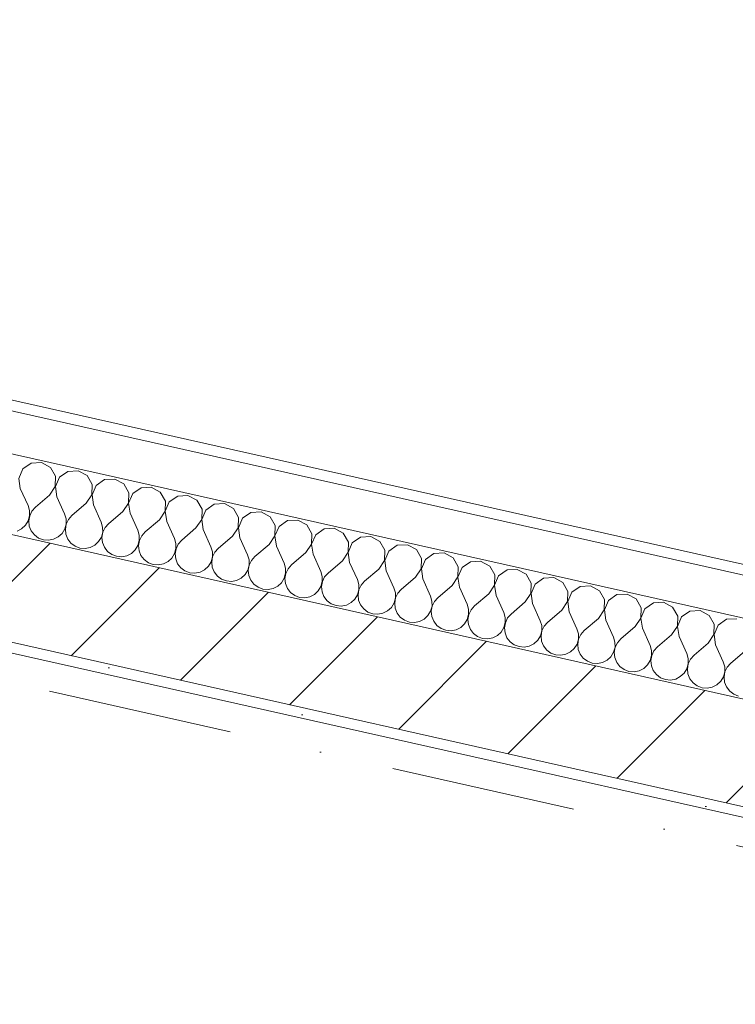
# Model space of a CAD drawing. Header units: millimetres. Extents: x -7145531 to -6681560, y 6117368 to 6219355.
# Tile 61 of 144: x -6954134 to -6952771, y 6151445 to 6153320. Entities that reach past the tile are written whole.
import ezdxf
from ezdxf.enums import TextEntityAlignment as Align

# ---------------------------------------------------------------- set-up
doc = ezdxf.new("R2010")
doc.units = ezdxf.units.MM
doc.header["$MEASUREMENT"] = 0
doc.linetypes.add('Штрихпунктирная', pattern=[670.277762, 352.777767, -176.388884, 0, -141.111112])
for name, color, linetype in [('S - МОП.АР', 7, 'Continuous'), ('АР-Чертеж-Оси_Осевые размеры.АР', 7, 'Continuous'), ('Кровля', 7, 'Continuous')]:
    doc.layers.add(name, color=color, linetype=linetype)
doc.layers.add('АР-Чертеж-Оси_Осевые размеры.АР_Ном._пера__120', color=7, linetype='Continuous', lineweight=0)
doc.layers.add('Кровля_Ном._пера__1', color=7, linetype='Continuous', lineweight=0)
doc.styles.add('РЎР“Р•РќР•Р\xa0Р\x98Р\xa0_РЎРўР\x98Р›Р¬_3', font='GOTHIC.TTF')

# ---------------------------------------------------------------- blocks, each defined once
blk = doc.blocks.new('*X792', base_point=(-6338440.4, 6562275.6))
at = {"layer": 'Кровля_Ном._пера__1', "color": 7, "linetype": 'Continuous', "lineweight": 0}
for p, q in [((-6954128.1, 6152464.3), (-6954135.8, 6152446.4)), ((-6954112.1, 6152475.4), (-6954128.1, 6152464.3)), ((-6954092.6, 6152476.5), (-6954112.1, 6152475.4)), ((-6954075.4, 6152467.2), (-6954092.6, 6152476.5)), ((-6954065.8, 6152450.3), (-6954075.4, 6152467.2)), ((-6954022.9, 6152460.9), (-6954042.4, 6152459.8)), ((-6954005.8, 6152451.6), (-6954022.9, 6152460.9)), ((-6954135.8, 6152446.4), (-6954133, 6152427)), ((-6954066.4, 6152430.8), (-6954065.8, 6152450.3)), ((-6954058.4, 6152448.6), (-6954066.1, 6152430.7)), ((-6954042.4, 6152459.8), (-6954058.4, 6152448.6)), ((-6953996.1, 6152434.6), (-6954005.8, 6152451.6)), ((-6953972.7, 6152444.1), (-6953988.7, 6152433)), ((-6953953.2, 6152445.2), (-6953972.7, 6152444.1)), ((-6953936.1, 6152435.9), (-6953953.2, 6152445.2)), ((-6954133, 6152427), (-6954118.3, 6152394.5)), ((-6954077.2, 6152414.5), (-6954066.4, 6152430.8)), ((-6954066.1, 6152430.7), (-6954063.3, 6152411.4)), ((-6953996.7, 6152415.1), (-6953996.1, 6152434.6)), ((-6953988.7, 6152433), (-6953996.4, 6152415.1)), ((-6953926.4, 6152419), (-6953936.1, 6152435.9)), ((-6953903, 6152428.5), (-6953919, 6152417.3)), ((-6953883.5, 6152429.6), (-6953903, 6152428.5)), ((-6953866.4, 6152420.3), (-6953883.5, 6152429.6)), ((-6954077.2, 6152414.5), (-6954104.4, 6152391.3)), ((-6954063.3, 6152411.4), (-6954048.7, 6152378.8)), ((-6954007.5, 6152398.9), (-6953996.7, 6152415.1)), ((-6953996.4, 6152415.1), (-6953993.6, 6152395.7)), ((-6953927, 6152399.5), (-6953926.4, 6152419)), ((-6953919, 6152417.3), (-6953926.8, 6152399.4)), ((-6953856.7, 6152403.3), (-6953866.4, 6152420.3)), ((-6953833.3, 6152412.8), (-6953849.3, 6152401.7)), ((-6953813.8, 6152413.9), (-6953833.3, 6152412.8)), ((-6953796.7, 6152404.6), (-6953813.8, 6152413.9)), ((-6953787, 6152387.7), (-6953796.7, 6152404.6)), ((-6954115.6, 6152385), (-6954118.3, 6152394.5)), ((-6954104.4, 6152391.3), (-6954111, 6152384)), ((-6954007.5, 6152398.9), (-6954034.7, 6152375.7)), ((-6953993.6, 6152395.7), (-6953979, 6152363.2)), ((-6953937.9, 6152383.2), (-6953927, 6152399.5)), ((-6953926.8, 6152399.4), (-6953923.9, 6152380.1)), ((-6953857.3, 6152383.8), (-6953856.7, 6152403.3)), ((-6953849.3, 6152401.7), (-6953857.1, 6152383.7)), ((-6953787.6, 6152368.2), (-6953787, 6152387.7)), ((-6953779.6, 6152386), (-6953787.4, 6152368.1)), ((-6953763.6, 6152397.2), (-6953779.6, 6152386)), ((-6953744.1, 6152398.3), (-6953763.6, 6152397.2)), ((-6953727, 6152389), (-6953744.1, 6152398.3)), ((-6953717.3, 6152372), (-6953727, 6152389)), ((-6954118.1, 6152365.7), (-6954115.5, 6152375.2)), ((-6954115.2, 6152375.1), (-6954116.9, 6152365.4)), ((-6954115.5, 6152375.2), (-6954115.6, 6152385)), ((-6954111, 6152384), (-6954115.2, 6152375.1)), ((-6954045.9, 6152369.4), (-6954048.7, 6152378.8)), ((-6954045.8, 6152359.5), (-6954045.9, 6152369.4)), ((-6954041.3, 6152368.3), (-6954045.5, 6152359.4)), ((-6954034.7, 6152375.7), (-6954041.3, 6152368.3)), ((-6953937.9, 6152383.2), (-6953965, 6152360)), ((-6953923.9, 6152380.1), (-6953909.3, 6152347.5)), ((-6953868.2, 6152367.6), (-6953895.3, 6152344.4)), ((-6953868.2, 6152367.6), (-6953857.3, 6152383.8)), ((-6953857.1, 6152383.7), (-6953854.2, 6152364.4)), ((-6953798.5, 6152351.9), (-6953787.6, 6152368.2)), ((-6953787.4, 6152368.1), (-6953784.5, 6152348.8)), ((-6953718, 6152352.5), (-6953717.3, 6152372)), ((-6953709.9, 6152370.4), (-6953717.7, 6152352.4)), ((-6953693.9, 6152381.5), (-6953709.9, 6152370.4)), ((-6953674.4, 6152382.6), (-6953693.9, 6152381.5)), ((-6953657.3, 6152373.3), (-6953674.4, 6152382.6)), ((-6953647.6, 6152356.4), (-6953657.3, 6152373.3)), ((-6954139.3, 6152346.1), (-6954130.5, 6152350.5)), ((-6954130.5, 6152350.5), (-6954123.3, 6152357.2)), ((-6954123.3, 6152357.2), (-6954118.1, 6152365.7)), ((-6954116.9, 6152365.4), (-6954115.9, 6152355.6)), ((-6954115.9, 6152355.6), (-6954112.2, 6152346.4)), ((-6954053.6, 6152341.6), (-6954048.4, 6152350)), ((-6954048.4, 6152350), (-6954045.8, 6152359.5)), ((-6954045.5, 6152359.4), (-6954047.2, 6152349.7)), ((-6954047.2, 6152349.7), (-6954046.2, 6152339.9)), ((-6953976.2, 6152353.7), (-6953979, 6152363.2)), ((-6953976.1, 6152343.9), (-6953976.2, 6152353.7)), ((-6953971.6, 6152352.7), (-6953975.8, 6152343.8)), ((-6953965, 6152360), (-6953971.6, 6152352.7)), ((-6953854.2, 6152364.4), (-6953839.6, 6152331.9)), ((-6953798.5, 6152351.9), (-6953825.6, 6152328.7)), ((-6953784.5, 6152348.8), (-6953769.9, 6152316.2)), ((-6953728.8, 6152336.3), (-6953718, 6152352.5)), ((-6953717.7, 6152352.4), (-6953714.8, 6152333.1)), ((-6953648.3, 6152336.9), (-6953647.6, 6152356.4)), ((-6953640.2, 6152354.7), (-6953648, 6152336.8)), ((-6953624.2, 6152365.9), (-6953640.2, 6152354.7)), ((-6953604.7, 6152367), (-6953624.2, 6152365.9)), ((-6953587.6, 6152357.7), (-6953604.7, 6152367)), ((-6953577.9, 6152340.7), (-6953587.6, 6152357.7)), ((-6953554.5, 6152350.2), (-6953570.5, 6152339.1)), ((-6953535.1, 6152351.3), (-6953554.5, 6152350.2)), ((-6953517.9, 6152342), (-6953535.1, 6152351.3)), ((-6954112.2, 6152346.4), (-6954106.2, 6152338.6)), ((-6954106.2, 6152338.6), (-6954098.3, 6152332.8)), ((-6954098.3, 6152332.8), (-6954089.1, 6152329.3)), ((-6954079.2, 6152328.5), (-6954069.6, 6152330.4)), ((-6954069.6, 6152330.4), (-6954060.8, 6152334.9)), ((-6954060.8, 6152334.9), (-6954053.6, 6152341.6)), ((-6954046.2, 6152339.9), (-6954042.5, 6152330.8)), ((-6954042.5, 6152330.8), (-6954036.5, 6152323)), ((-6953983.9, 6152325.9), (-6953978.7, 6152334.4)), ((-6953978.7, 6152334.4), (-6953976.1, 6152343.9)), ((-6953975.8, 6152343.8), (-6953977.5, 6152334.1)), ((-6953977.5, 6152334.1), (-6953976.5, 6152324.3)), ((-6953906.5, 6152338.1), (-6953909.3, 6152347.5)), ((-6953906.4, 6152328.2), (-6953906.5, 6152338.1)), ((-6953901.9, 6152337), (-6953906.2, 6152328.1)), ((-6953895.3, 6152344.4), (-6953901.9, 6152337)), ((-6953836.8, 6152322.4), (-6953839.6, 6152331.9)), ((-6953728.8, 6152336.3), (-6953755.9, 6152313.1)), ((-6953714.8, 6152333.1), (-6953700.2, 6152300.6)), ((-6953659.1, 6152320.6), (-6953648.3, 6152336.9)), ((-6953648, 6152336.8), (-6953645.1, 6152317.5)), ((-6953578.6, 6152321.2), (-6953577.9, 6152340.7)), ((-6953570.5, 6152339.1), (-6953578.3, 6152321.1)), ((-6953508.2, 6152325.1), (-6953517.9, 6152342)), ((-6953484.9, 6152334.6), (-6953500.9, 6152323.4)), ((-6953465.4, 6152335.7), (-6953484.9, 6152334.6)), ((-6953448.2, 6152326.4), (-6953465.4, 6152335.7)), ((-6954089.1, 6152329.3), (-6954079.2, 6152328.5)), ((-6954036.5, 6152323), (-6954028.6, 6152317.1)), ((-6954028.6, 6152317.1), (-6954019.4, 6152313.7)), ((-6954019.4, 6152313.7), (-6954009.5, 6152312.9)), ((-6954009.5, 6152312.9), (-6953999.9, 6152314.8)), ((-6953999.9, 6152314.8), (-6953991.1, 6152319.2)), ((-6953991.1, 6152319.2), (-6953983.9, 6152325.9)), ((-6953976.5, 6152324.3), (-6953972.8, 6152315.1)), ((-6953972.8, 6152315.1), (-6953966.8, 6152307.3)), ((-6953914.2, 6152310.3), (-6953909.1, 6152318.7)), ((-6953909.1, 6152318.7), (-6953906.4, 6152328.2)), ((-6953906.2, 6152328.1), (-6953907.8, 6152318.4)), ((-6953907.8, 6152318.4), (-6953906.8, 6152308.6)), ((-6953839.4, 6152303.1), (-6953836.7, 6152312.6)), ((-6953836.5, 6152312.5), (-6953838.2, 6152302.8)), ((-6953836.7, 6152312.6), (-6953836.8, 6152322.4)), ((-6953832.2, 6152321.4), (-6953836.5, 6152312.5)), ((-6953825.6, 6152328.7), (-6953832.2, 6152321.4)), ((-6953767.1, 6152306.8), (-6953769.9, 6152316.2)), ((-6953755.9, 6152313.1), (-6953762.5, 6152305.7)), ((-6953659.1, 6152320.6), (-6953686.3, 6152297.4)), ((-6953645.1, 6152317.5), (-6953630.5, 6152284.9)), ((-6953589.4, 6152305), (-6953578.6, 6152321.2)), ((-6953578.3, 6152321.1), (-6953575.5, 6152301.8)), ((-6953508.9, 6152305.6), (-6953508.2, 6152325.1)), ((-6953500.9, 6152323.4), (-6953508.6, 6152305.5)), ((-6953438.5, 6152309.4), (-6953448.2, 6152326.4)), ((-6953415.2, 6152318.9), (-6953431.2, 6152307.8)), ((-6953395.7, 6152320), (-6953415.2, 6152318.9)), ((-6953378.5, 6152310.7), (-6953395.7, 6152320)), ((-6953966.8, 6152307.3), (-6953958.9, 6152301.5)), ((-6953958.9, 6152301.5), (-6953949.7, 6152298)), ((-6953949.7, 6152298), (-6953939.8, 6152297.2)), ((-6953939.8, 6152297.2), (-6953930.2, 6152299.1)), ((-6953930.2, 6152299.1), (-6953921.4, 6152303.6)), ((-6953921.4, 6152303.6), (-6953914.2, 6152310.3)), ((-6953906.8, 6152308.6), (-6953903.2, 6152299.5)), ((-6953903.2, 6152299.5), (-6953897.1, 6152291.7)), ((-6953851.7, 6152287.9), (-6953844.5, 6152294.6)), ((-6953844.5, 6152294.6), (-6953839.4, 6152303.1)), ((-6953838.2, 6152302.8), (-6953837.1, 6152293)), ((-6953837.1, 6152293), (-6953833.5, 6152283.8)), ((-6953769.7, 6152287.4), (-6953767, 6152296.9)), ((-6953766.8, 6152296.8), (-6953768.5, 6152287.1)), ((-6953767, 6152296.9), (-6953767.1, 6152306.8)), ((-6953762.5, 6152305.7), (-6953766.8, 6152296.8)), ((-6953697.4, 6152291.1), (-6953700.2, 6152300.6)), ((-6953686.3, 6152297.4), (-6953692.8, 6152290.1)), ((-6953589.4, 6152305), (-6953616.6, 6152281.8)), ((-6953575.5, 6152301.8), (-6953560.8, 6152269.3)), ((-6953519.7, 6152289.3), (-6953508.9, 6152305.6)), ((-6953508.6, 6152305.5), (-6953505.8, 6152286.2)), ((-6953439.2, 6152289.9), (-6953438.5, 6152309.4)), ((-6953431.2, 6152307.8), (-6953438.9, 6152289.8)), ((-6953368.8, 6152293.8), (-6953378.5, 6152310.7)), ((-6953369.5, 6152274.2), (-6953368.8, 6152293.8)), ((-6953361.5, 6152292.1), (-6953369.2, 6152274.2)), ((-6953345.5, 6152303.3), (-6953361.5, 6152292.1)), ((-6953326, 6152304.4), (-6953345.5, 6152303.3)), ((-6953308.8, 6152295), (-6953326, 6152304.4)), ((-6953299.1, 6152278.1), (-6953308.8, 6152295)), ((-6953897.1, 6152291.7), (-6953889.2, 6152285.8)), ((-6953889.2, 6152285.8), (-6953880, 6152282.4)), ((-6953880, 6152282.4), (-6953870.2, 6152281.6)), ((-6953870.2, 6152281.6), (-6953860.5, 6152283.5)), ((-6953860.5, 6152283.5), (-6953851.7, 6152287.9)), ((-6953833.5, 6152283.8), (-6953827.4, 6152276)), ((-6953827.4, 6152276), (-6953819.5, 6152270.2)), ((-6953782, 6152272.3), (-6953774.8, 6152279)), ((-6953774.8, 6152279), (-6953769.7, 6152287.4)), ((-6953768.5, 6152287.1), (-6953767.4, 6152277.3)), ((-6953767.4, 6152277.3), (-6953763.8, 6152268.2)), ((-6953700, 6152271.7), (-6953697.4, 6152281.2)), ((-6953697.1, 6152281.2), (-6953698.8, 6152271.5)), ((-6953697.4, 6152281.2), (-6953697.4, 6152291.1)), ((-6953692.8, 6152290.1), (-6953697.1, 6152281.2)), ((-6953627.7, 6152275.4), (-6953630.5, 6152284.9)), ((-6953627.7, 6152265.6), (-6953627.7, 6152275.4)), ((-6953623.1, 6152274.4), (-6953627.4, 6152265.5)), ((-6953616.6, 6152281.8), (-6953623.1, 6152274.4)), ((-6953519.7, 6152289.3), (-6953546.9, 6152266.1)), ((-6953505.8, 6152286.2), (-6953491.1, 6152253.6)), ((-6953450, 6152273.7), (-6953477.2, 6152250.5)), ((-6953450, 6152273.7), (-6953439.2, 6152289.9)), ((-6953438.9, 6152289.8), (-6953436.1, 6152270.5)), ((-6953380.3, 6152258), (-6953369.5, 6152274.2)), ((-6953369.2, 6152274.2), (-6953366.4, 6152254.9)), ((-6953299.8, 6152258.6), (-6953299.1, 6152278.1)), ((-6953291.8, 6152276.5), (-6953299.5, 6152258.5)), ((-6953275.8, 6152287.6), (-6953291.8, 6152276.5)), ((-6953256.3, 6152288.7), (-6953275.8, 6152287.6)), ((-6953239.1, 6152279.4), (-6953256.3, 6152288.7)), ((-6953229.4, 6152262.5), (-6953239.1, 6152279.4)), ((-6953819.5, 6152270.2), (-6953810.3, 6152266.7)), ((-6953810.3, 6152266.7), (-6953800.5, 6152265.9)), ((-6953800.5, 6152265.9), (-6953790.8, 6152267.8)), ((-6953790.8, 6152267.8), (-6953782, 6152272.3)), ((-6953763.8, 6152268.2), (-6953757.7, 6152260.4)), ((-6953757.7, 6152260.4), (-6953749.8, 6152254.5)), ((-6953749.8, 6152254.5), (-6953740.6, 6152251.1)), ((-6953721.1, 6152252.2), (-6953712.3, 6152256.6)), ((-6953712.3, 6152256.6), (-6953705.1, 6152263.3)), ((-6953705.1, 6152263.3), (-6953700, 6152271.7)), ((-6953698.8, 6152271.5), (-6953697.7, 6152261.7)), ((-6953697.7, 6152261.7), (-6953694.1, 6152252.5)), ((-6953635.4, 6152247.7), (-6953630.3, 6152256.1)), ((-6953630.3, 6152256.1), (-6953627.7, 6152265.6)), ((-6953627.4, 6152265.5), (-6953629.1, 6152255.8)), ((-6953629.1, 6152255.8), (-6953628, 6152246)), ((-6953558, 6152259.8), (-6953560.8, 6152269.3)), ((-6953558, 6152249.9), (-6953558, 6152259.8)), ((-6953553.4, 6152258.8), (-6953557.7, 6152249.9)), ((-6953546.9, 6152266.1), (-6953553.4, 6152258.8)), ((-6953436.1, 6152270.5), (-6953421.4, 6152238)), ((-6953380.3, 6152258), (-6953407.5, 6152234.8)), ((-6953366.4, 6152254.9), (-6953351.7, 6152222.3)), ((-6953310.6, 6152242.4), (-6953299.8, 6152258.6)), ((-6953299.5, 6152258.5), (-6953296.7, 6152239.2)), ((-6953230.1, 6152242.9), (-6953229.4, 6152262.5)), ((-6953222.1, 6152260.8), (-6953229.8, 6152242.9)), ((-6953206.1, 6152272), (-6953222.1, 6152260.8)), ((-6953186.6, 6152273.1), (-6953206.1, 6152272)), ((-6953169.4, 6152263.7), (-6953186.6, 6152273.1)), ((-6953159.8, 6152246.8), (-6953169.4, 6152263.7)), ((-6953136.4, 6152256.3), (-6953152.4, 6152245.1)), ((-6953116.9, 6152257.4), (-6953136.4, 6152256.3)), ((-6953099.7, 6152248.1), (-6953116.9, 6152257.4)), ((-6953740.6, 6152251.1), (-6953730.8, 6152250.3)), ((-6953730.8, 6152250.3), (-6953721.1, 6152252.2)), ((-6953694.1, 6152252.5), (-6953688, 6152244.7)), ((-6953688, 6152244.7), (-6953680.1, 6152238.9)), ((-6953680.1, 6152238.9), (-6953670.9, 6152235.4)), ((-6953661.1, 6152234.6), (-6953651.4, 6152236.5)), ((-6953651.4, 6152236.5), (-6953642.6, 6152241)), ((-6953642.6, 6152241), (-6953635.4, 6152247.7)), ((-6953628, 6152246), (-6953624.4, 6152236.9)), ((-6953624.4, 6152236.9), (-6953618.4, 6152229.1)), ((-6953565.7, 6152232), (-6953560.6, 6152240.4)), ((-6953560.6, 6152240.4), (-6953558, 6152249.9)), ((-6953557.7, 6152249.9), (-6953559.4, 6152240.2)), ((-6953559.4, 6152240.2), (-6953558.4, 6152230.4)), ((-6953488.4, 6152244.1), (-6953491.1, 6152253.6)), ((-6953488.3, 6152234.3), (-6953488.4, 6152244.1)), ((-6953483.7, 6152243.1), (-6953488, 6152234.2)), ((-6953477.2, 6152250.5), (-6953483.7, 6152243.1)), ((-6953418.7, 6152228.5), (-6953421.4, 6152238)), ((-6953310.6, 6152242.4), (-6953337.8, 6152219.2)), ((-6953296.7, 6152239.2), (-6953282, 6152206.6)), ((-6953240.9, 6152226.7), (-6953230.1, 6152242.9)), ((-6953229.8, 6152242.9), (-6953227, 6152223.6)), ((-6953160.4, 6152227.3), (-6953159.8, 6152246.8)), ((-6953152.4, 6152245.1), (-6953160.1, 6152227.2)), ((-6953090.1, 6152231.1), (-6953099.7, 6152248.1)), ((-6953066.7, 6152240.7), (-6953082.7, 6152229.5)), ((-6953047.2, 6152241.8), (-6953066.7, 6152240.7)), ((-6953030.1, 6152232.4), (-6953047.2, 6152241.8)), ((-6953670.9, 6152235.4), (-6953661.1, 6152234.6)), ((-6953618.4, 6152229.1), (-6953610.4, 6152223.2)), ((-6953610.4, 6152223.2), (-6953601.2, 6152219.8)), ((-6953601.2, 6152219.8), (-6953591.4, 6152219)), ((-6953591.4, 6152219), (-6953581.7, 6152220.9)), ((-6953581.7, 6152220.9), (-6953572.9, 6152225.3)), ((-6953572.9, 6152225.3), (-6953565.7, 6152232)), ((-6953558.4, 6152230.4), (-6953554.7, 6152221.2)), ((-6953554.7, 6152221.2), (-6953548.7, 6152213.4)), ((-6953496, 6152216.4), (-6953490.9, 6152224.8)), ((-6953490.9, 6152224.8), (-6953488.3, 6152234.3)), ((-6953488, 6152234.2), (-6953489.7, 6152224.5)), ((-6953489.7, 6152224.5), (-6953488.7, 6152214.7)), ((-6953421.2, 6152209.1), (-6953418.6, 6152218.6)), ((-6953418.3, 6152218.6), (-6953420, 6152208.9)), ((-6953418.6, 6152218.6), (-6953418.7, 6152228.5)), ((-6953414, 6152227.5), (-6953418.3, 6152218.6)), ((-6953407.5, 6152234.8), (-6953414, 6152227.5)), ((-6953349, 6152212.8), (-6953351.7, 6152222.3)), ((-6953337.8, 6152219.2), (-6953344.3, 6152211.8)), ((-6953240.9, 6152226.7), (-6953268.1, 6152203.5)), ((-6953227, 6152223.6), (-6953212.3, 6152191)), ((-6953171.2, 6152211), (-6953160.4, 6152227.3)), ((-6953160.1, 6152227.2), (-6953157.3, 6152207.9)), ((-6953090.7, 6152211.6), (-6953090.1, 6152231.1)), ((-6953082.7, 6152229.5), (-6953090.4, 6152211.6)), ((-6953020.4, 6152215.5), (-6953030.1, 6152232.4)), ((-6952997, 6152225), (-6953013, 6152213.8)), ((-6952977.5, 6152226.1), (-6952997, 6152225)), ((-6952960.4, 6152216.8), (-6952977.5, 6152226.1)), ((-6953548.7, 6152213.4), (-6953540.7, 6152207.6)), ((-6953540.7, 6152207.6), (-6953531.5, 6152204.1)), ((-6953531.5, 6152204.1), (-6953521.7, 6152203.3)), ((-6953521.7, 6152203.3), (-6953512, 6152205.2)), ((-6953512, 6152205.2), (-6953503.2, 6152209.7)), ((-6953503.2, 6152209.7), (-6953496, 6152216.4)), ((-6953488.7, 6152214.7), (-6953485, 6152205.6)), ((-6953485, 6152205.6), (-6953479, 6152197.8)), ((-6953433.6, 6152194), (-6953426.3, 6152200.7)), ((-6953426.3, 6152200.7), (-6953421.2, 6152209.1)), ((-6953420, 6152208.9), (-6953419, 6152199.1)), ((-6953419, 6152199.1), (-6953415.3, 6152189.9)), ((-6953351.5, 6152193.5), (-6953348.9, 6152203)), ((-6953348.6, 6152202.9), (-6953350.3, 6152193.2)), ((-6953348.9, 6152203), (-6953349, 6152212.8)), ((-6953344.3, 6152211.8), (-6953348.6, 6152202.9)), ((-6953279.3, 6152197.2), (-6953282, 6152206.6)), ((-6953268.1, 6152203.5), (-6953274.6, 6152196.2)), ((-6953171.2, 6152211), (-6953198.4, 6152187.9)), ((-6953157.3, 6152207.9), (-6953142.7, 6152175.3)), ((-6953101.5, 6152195.4), (-6953090.7, 6152211.6)), ((-6953090.4, 6152211.6), (-6953087.6, 6152192.3)), ((-6953021, 6152196), (-6953020.4, 6152215.5)), ((-6953013, 6152213.8), (-6953020.7, 6152195.9)), ((-6952950.7, 6152199.8), (-6952960.4, 6152216.8)), ((-6952951.3, 6152180.3), (-6952950.7, 6152199.8)), ((-6952927.3, 6152209.4), (-6952943.3, 6152198.2)), ((-6952907.8, 6152210.5), (-6952927.3, 6152209.4)), ((-6952890.7, 6152201.1), (-6952907.8, 6152210.5)), ((-6952881, 6152184.2), (-6952890.7, 6152201.1)), ((-6953479, 6152197.8), (-6953471, 6152191.9)), ((-6953471, 6152191.9), (-6953461.8, 6152188.5)), ((-6953461.8, 6152188.5), (-6953452, 6152187.6)), ((-6953452, 6152187.6), (-6953442.3, 6152189.5)), ((-6953442.3, 6152189.5), (-6953433.6, 6152194)), ((-6953415.3, 6152189.9), (-6953409.3, 6152182.1)), ((-6953409.3, 6152182.1), (-6953401.4, 6152176.3)), ((-6953363.9, 6152178.4), (-6953356.6, 6152185.1)), ((-6953356.6, 6152185.1), (-6953351.5, 6152193.5)), ((-6953350.3, 6152193.2), (-6953349.3, 6152183.4)), ((-6953349.3, 6152183.4), (-6953345.6, 6152174.3)), ((-6953281.8, 6152177.8), (-6953279.2, 6152187.3)), ((-6953278.9, 6152187.3), (-6953280.6, 6152177.6)), ((-6953279.2, 6152187.3), (-6953279.3, 6152197.2)), ((-6953274.6, 6152196.2), (-6953278.9, 6152187.3)), ((-6953209.6, 6152181.5), (-6953212.3, 6152191)), ((-6953209.5, 6152171.7), (-6953209.6, 6152181.5)), ((-6953204.9, 6152180.5), (-6953209.2, 6152171.6)), ((-6953198.4, 6152187.9), (-6953204.9, 6152180.5)), ((-6953101.5, 6152195.4), (-6953128.7, 6152172.2)), ((-6953087.6, 6152192.3), (-6953073, 6152159.7)), ((-6953031.9, 6152179.7), (-6953059, 6152156.6)), ((-6953031.9, 6152179.7), (-6953021, 6152196)), ((-6953020.7, 6152195.9), (-6953017.9, 6152176.6)), ((-6952962.2, 6152164.1), (-6952951.3, 6152180.3)), ((-6952943.3, 6152198.2), (-6952951.1, 6152180.3)), ((-6952951.1, 6152180.3), (-6952948.2, 6152161)), ((-6952881.6, 6152164.7), (-6952881, 6152184.2)), ((-6952873.6, 6152182.5), (-6952881.4, 6152164.6)), ((-6952857.6, 6152193.7), (-6952873.6, 6152182.5)), ((-6952838.1, 6152194.8), (-6952857.6, 6152193.7)), ((-6952821, 6152185.5), (-6952838.1, 6152194.8)), ((-6952811.3, 6152168.5), (-6952821, 6152185.5)), ((-6953401.4, 6152176.3), (-6953392.1, 6152172.8)), ((-6953392.1, 6152172.8), (-6953382.3, 6152172)), ((-6953382.3, 6152172), (-6953372.6, 6152173.9)), ((-6953372.6, 6152173.9), (-6953363.9, 6152178.4)), ((-6953345.6, 6152174.3), (-6953339.6, 6152166.5)), ((-6953339.6, 6152166.5), (-6953331.7, 6152160.6)), ((-6953302.9, 6152158.2), (-6953294.2, 6152162.7)), ((-6953294.2, 6152162.7), (-6953286.9, 6152169.4)), ((-6953286.9, 6152169.4), (-6953281.8, 6152177.8)), ((-6953280.6, 6152177.6), (-6953279.6, 6152167.8)), ((-6953279.6, 6152167.8), (-6953275.9, 6152158.6)), ((-6953217.2, 6152153.8), (-6953212.1, 6152162.2)), ((-6953212.1, 6152162.2), (-6953209.5, 6152171.7)), ((-6953209.2, 6152171.6), (-6953210.9, 6152161.9)), ((-6953210.9, 6152161.9), (-6953209.9, 6152152.1)), ((-6953139.9, 6152165.9), (-6953142.7, 6152175.3)), ((-6953139.8, 6152156), (-6953139.9, 6152165.9)), ((-6953135.3, 6152164.8), (-6953139.5, 6152156)), ((-6953128.7, 6152172.2), (-6953135.3, 6152164.8)), ((-6953017.9, 6152176.6), (-6953003.3, 6152144)), ((-6952962.2, 6152164.1), (-6952989.3, 6152140.9)), ((-6952948.2, 6152161), (-6952933.6, 6152128.4)), ((-6952892.5, 6152148.4), (-6952881.6, 6152164.7)), ((-6952881.4, 6152164.6), (-6952878.5, 6152145.3)), ((-6952812, 6152149), (-6952811.3, 6152168.5)), ((-6952803.9, 6152166.9), (-6952811.7, 6152149)), ((-6952787.9, 6152178.1), (-6952803.9, 6152166.9)), ((-6952768.4, 6152179.2), (-6952787.9, 6152178.1)), ((-6953331.7, 6152160.6), (-6953322.4, 6152157.2)), ((-6953322.4, 6152157.2), (-6953312.6, 6152156.3)), ((-6953312.6, 6152156.3), (-6953302.9, 6152158.2)), ((-6953275.9, 6152158.6), (-6953269.9, 6152150.8)), ((-6953269.9, 6152150.8), (-6953262, 6152145)), ((-6953262, 6152145), (-6953252.7, 6152141.5)), ((-6953242.9, 6152140.7), (-6953233.3, 6152142.6)), ((-6953233.3, 6152142.6), (-6953224.5, 6152147.1)), ((-6953224.5, 6152147.1), (-6953217.2, 6152153.8)), ((-6953209.9, 6152152.1), (-6953206.2, 6152143)), ((-6953206.2, 6152143), (-6953200.2, 6152135.2)), ((-6953147.6, 6152138.1), (-6953142.4, 6152146.5)), ((-6953142.4, 6152146.5), (-6953139.8, 6152156)), ((-6953139.5, 6152156), (-6953141.2, 6152146.3)), ((-6953141.2, 6152146.3), (-6953140.2, 6152136.5)), ((-6953070.2, 6152150.2), (-6953073, 6152159.7)), ((-6953070.1, 6152140.4), (-6953070.2, 6152150.2)), ((-6953065.6, 6152149.2), (-6953069.8, 6152140.3)), ((-6953059, 6152156.6), (-6953065.6, 6152149.2)), ((-6953000.5, 6152134.6), (-6953003.3, 6152144)), ((-6952892.5, 6152148.4), (-6952919.6, 6152125.3)), ((-6952878.5, 6152145.3), (-6952863.9, 6152112.7)), ((-6952822.8, 6152132.8), (-6952812, 6152149)), ((-6952811.7, 6152149), (-6952808.8, 6152129.7)), ((-6953252.7, 6152141.5), (-6953242.9, 6152140.7)), ((-6953200.2, 6152135.2), (-6953192.3, 6152129.3)), ((-6953192.3, 6152129.3), (-6953183, 6152125.9)), ((-6953183, 6152125.9), (-6953173.2, 6152125)), ((-6953173.2, 6152125), (-6953163.6, 6152126.9)), ((-6953163.6, 6152126.9), (-6953154.8, 6152131.4)), ((-6953154.8, 6152131.4), (-6953147.6, 6152138.1)), ((-6953140.2, 6152136.5), (-6953136.5, 6152127.3)), ((-6953136.5, 6152127.3), (-6953130.5, 6152119.5)), ((-6953077.9, 6152122.5), (-6953072.7, 6152130.9)), ((-6953072.7, 6152130.9), (-6953070.1, 6152140.4)), ((-6953069.8, 6152140.3), (-6953071.5, 6152130.6)), ((-6953071.5, 6152130.6), (-6953070.5, 6152120.8)), ((-6953003.1, 6152115.2), (-6953000.4, 6152124.7)), ((-6953000.1, 6152124.7), (-6953001.8, 6152115)), ((-6953000.4, 6152124.7), (-6953000.5, 6152134.6)), ((-6952995.9, 6152133.5), (-6953000.1, 6152124.7)), ((-6952989.3, 6152140.9), (-6952995.9, 6152133.5)), ((-6952930.8, 6152118.9), (-6952933.6, 6152128.4)), ((-6952919.6, 6152125.3), (-6952926.2, 6152117.9)), ((-6952822.8, 6152132.8), (-6952849.9, 6152109.6)), ((-6952808.8, 6152129.7), (-6952794.2, 6152097.1)), ((-6953130.5, 6152119.5), (-6953122.6, 6152113.7)), ((-6953122.6, 6152113.7), (-6953113.4, 6152110.2)), ((-6953113.4, 6152110.2), (-6953103.5, 6152109.4)), ((-6953103.5, 6152109.4), (-6953093.9, 6152111.3)), ((-6953093.9, 6152111.3), (-6953085.1, 6152115.8)), ((-6953085.1, 6152115.8), (-6953077.9, 6152122.5)), ((-6953070.5, 6152120.8), (-6953066.8, 6152111.7)), ((-6953066.8, 6152111.7), (-6953060.8, 6152103.9)), ((-6953015.4, 6152100.1), (-6953008.2, 6152106.8)), ((-6953008.2, 6152106.8), (-6953003.1, 6152115.2)), ((-6953001.8, 6152115), (-6953000.8, 6152105.2)), ((-6953000.8, 6152105.2), (-6952997.1, 6152096)), ((-6952933.4, 6152099.6), (-6952930.7, 6152109.1)), ((-6952930.5, 6152109), (-6952932.1, 6152099.3)), ((-6952930.7, 6152109.1), (-6952930.8, 6152118.9)), ((-6952926.2, 6152117.9), (-6952930.5, 6152109)), ((-6952861.1, 6152103.3), (-6952863.9, 6152112.7)), ((-6952849.9, 6152109.6), (-6952856.5, 6152102.2)), ((-6952753.1, 6152117.1), (-6952780.2, 6152094)), ((-6953060.8, 6152103.9), (-6953052.9, 6152098)), ((-6953052.9, 6152098), (-6953043.7, 6152094.5)), ((-6953043.7, 6152094.5), (-6953033.8, 6152093.7)), ((-6953033.8, 6152093.7), (-6953024.2, 6152095.6)), ((-6953024.2, 6152095.6), (-6953015.4, 6152100.1)), ((-6952997.1, 6152096), (-6952991.1, 6152088.2)), ((-6952991.1, 6152088.2), (-6952983.2, 6152082.4)), ((-6952945.7, 6152084.5), (-6952938.5, 6152091.2)), ((-6952938.5, 6152091.2), (-6952933.4, 6152099.6)), ((-6952932.1, 6152099.3), (-6952931.1, 6152089.5)), ((-6952931.1, 6152089.5), (-6952927.5, 6152080.4)), ((-6952863.7, 6152083.9), (-6952861, 6152093.4)), ((-6952860.8, 6152093.4), (-6952862.5, 6152083.7)), ((-6952861, 6152093.4), (-6952861.1, 6152103.3)), ((-6952856.5, 6152102.2), (-6952860.8, 6152093.4)), ((-6952791.4, 6152087.6), (-6952794.2, 6152097.1)), ((-6952791.4, 6152077.8), (-6952791.4, 6152087.6)), ((-6952786.8, 6152086.6), (-6952791.1, 6152077.7)), ((-6952780.2, 6152094), (-6952786.8, 6152086.6)), ((-6952983.2, 6152082.4), (-6952974, 6152078.9)), ((-6952974, 6152078.9), (-6952964.2, 6152078.1)), ((-6952964.2, 6152078.1), (-6952954.5, 6152080)), ((-6952954.5, 6152080), (-6952945.7, 6152084.5)), ((-6952927.5, 6152080.4), (-6952921.4, 6152072.6)), ((-6952921.4, 6152072.6), (-6952913.5, 6152066.7)), ((-6952884.8, 6152064.3), (-6952876, 6152068.8)), ((-6952876, 6152068.8), (-6952868.8, 6152075.5)), ((-6952868.8, 6152075.5), (-6952863.7, 6152083.9)), ((-6952862.5, 6152083.7), (-6952861.4, 6152073.9)), ((-6952861.4, 6152073.9), (-6952857.8, 6152064.7)), ((-6952799.1, 6152059.9), (-6952794, 6152068.3)), ((-6952794, 6152068.3), (-6952791.4, 6152077.8)), ((-6952791.1, 6152077.7), (-6952792.8, 6152068)), ((-6952792.8, 6152068), (-6952791.7, 6152058.2)), ((-6952913.5, 6152066.7), (-6952904.3, 6152063.2)), ((-6952904.3, 6152063.2), (-6952894.5, 6152062.4)), ((-6952894.5, 6152062.4), (-6952884.8, 6152064.3)), ((-6952857.8, 6152064.7), (-6952851.7, 6152056.9)), ((-6952851.7, 6152056.9), (-6952843.8, 6152051.1)), ((-6952843.8, 6152051.1), (-6952834.6, 6152047.6)), ((-6952824.8, 6152046.8), (-6952815.1, 6152048.7)), ((-6952815.1, 6152048.7), (-6952806.3, 6152053.2)), ((-6952806.3, 6152053.2), (-6952799.1, 6152059.9)), ((-6952791.7, 6152058.2), (-6952788.1, 6152049.1)), ((-6952788.1, 6152049.1), (-6952782, 6152041.3)), ((-6952834.6, 6152047.6), (-6952824.8, 6152046.8)), ((-6952782, 6152041.3), (-6952774.1, 6152035.4)), ((-6952774.1, 6152035.4), (-6952764.9, 6152031.9))]:
    blk.add_line(p, q, dxfattribs=at)
blk = doc.blocks.new('Стена_206_3', base_point=(-6951687.3, 6151581.3))
at = {"layer": 'Кровля', "linetype": 'Continuous', "lineweight": 0, "true_color": 0x000000}
h = blk.add_hatch(dxfattribs=at)
h.set_pattern_fill('БЛОКИ_БЕТОННЫЕ_ЭФФЕКТИВН_72', color=18, style=0, pattern_type=2)
h.set_pattern_definition([(45, (-6338440.43, 6562275.56), (-127.27922, 127.27922), [])])
h.paths.add_polyline_path([(-6954351, 6152179.5), (-6951687.3, 6151581.3), (-6951643.5, 6151776.4), (-6954307.2, 6152374.7)])
h = blk.add_hatch(dxfattribs=at)
h.set_pattern_fill('ШТУКАТУРКА__ГИПС_01_0003', color=18, style=0, pattern_type=2)
h.set_pattern_definition([(45, (-6338440.43, 6562625.56), (-111.369318, 111.369318), [0, -105, 0, -157.5]), (110, (-6338090.43, 6562625.56), (148.001588, 53.868173), [0, -77, 0, -133])])
h.paths.add_polyline_path([(-6954335.9, 6152155.6), (-6951711.2, 6151566.2), (-6951706.8, 6151585.7), (-6954331.5, 6152175.1)])
at = {"layer": 'Кровля_Ном._пера__1', "color": 7, "linetype": 'Continuous', "lineweight": 0}
for p, q in [((-6951251.6, 6151924.1), (-6954598.3, 6152675.8)), ((-6951415.5, 6151879), (-6954469.5, 6152564.8))]:
    blk.add_line(p, q, dxfattribs=at)
at = {"layer": 'Кровля_Ном._пера__1', "color": 7, "linetype": 'Continuous', "lineweight": 15}
for p, q in [((-6951643.5, 6151776.4), (-6954307.2, 6152374.7)), ((-6954351, 6152179.5), (-6951687.3, 6151581.3))]:
    blk.add_line(p, q, dxfattribs=at)
at = {"layer": 'Кровля_Ном._пера__1', "color": 7, "linetype": 'Continuous', "lineweight": 0, "flags": 128}
for points in [[(-6951149.6, 6151921.8), (-6954691.5, 6152717.2)], [(-6954335.9, 6152155.6), (-6951711.2, 6151566.2)]]:
    blk.add_lwpolyline(points, dxfattribs=at)
at = {"layer": 'Кровля', "color": 7, "lineweight": 0}
blk.add_blockref('*X792', (-6338440.4, 6562275.6), dxfattribs=at)
blk = doc.blocks.new('Стандартный Маркер Сетки[156]_3', base_point=(-6985795.1, 6159164.5))
at = {"layer": 'АР-Чертеж-Оси_Осевые размеры.АР_Ном._пера__120', "color": 7, "linetype": 'Штрихпунктирная', "lineweight": 0}
blk.add_line((-6984819.4, 6158945.4), (-6905878.2, 6141215.6), dxfattribs=at)
at = {"layer": 'АР-Чертеж-Оси_Осевые размеры.АР_Ном._пера__120', "color": 7, "lineweight": 0, "style": 'РЎР“Р•РќР•Р\xa0Р\x98Р\xa0_РЎРўР\x98Р›Р¬_3'}
for tag, p in [('AC_MarkerText_1_0', (-6986213, 6159455.1)), ('AC_MarkerText_1_1', (-6904344.7, 6141068))]:
    blk.add_attdef(tag, text='', height=350, rotation=347.3417, dxfattribs=at).set_placement(p, align=Align.TOP_CENTER)
blk = doc.blocks.new('Стандартный Маркер Сетки[161]_3', base_point=(-6985795.1, 6159164.5))
at = {"layer": 'АР-Чертеж-Оси_Осевые размеры.АР_Ном._пера__120', "color": 7, "linetype": 'Штрихпунктирная', "lineweight": 0}
blk.add_line((-6984819.4, 6158945.4), (-6905878.2, 6141215.6), dxfattribs=at)
at = {"layer": 'АР-Чертеж-Оси_Осевые размеры.АР_Ном._пера__120', "color": 7, "lineweight": 0, "style": 'РЎР“Р•РќР•Р\xa0Р\x98Р\xa0_РЎРўР\x98Р›Р¬_3'}
for tag, p in [('AC_MarkerText_1_0', (-6986213, 6159455.1)), ('AC_MarkerText_1_1', (-6904344.7, 6141068))]:
    blk.add_attdef(tag, text='', height=350, rotation=347.3417, dxfattribs=at).set_placement(p, align=Align.TOP_CENTER)
blk = doc.blocks.new('Стандартный Маркер Сетки[165]_3', base_point=(-6985795.1, 6159164.5))
at = {"layer": 'АР-Чертеж-Оси_Осевые размеры.АР_Ном._пера__120', "color": 7, "linetype": 'Штрихпунктирная', "lineweight": 0}
blk.add_line((-6984819.4, 6158945.4), (-6905878.2, 6141215.6), dxfattribs=at)
at = {"layer": 'АР-Чертеж-Оси_Осевые размеры.АР_Ном._пера__120', "color": 7, "lineweight": 0, "style": 'РЎР“Р•РќР•Р\xa0Р\x98Р\xa0_РЎРўР\x98Р›Р¬_3'}
for tag, p in [('AC_MarkerText_1_0', (-6986213, 6159455.1)), ('AC_MarkerText_1_1', (-6904344.7, 6141068))]:
    blk.add_attdef(tag, text='', height=350, rotation=347.3417, dxfattribs=at).set_placement(p, align=Align.TOP_CENTER)
blk = doc.blocks.new('Стандартный Маркер Сетки[172]_3', base_point=(-6985795.1, 6159164.5))
at = {"layer": 'АР-Чертеж-Оси_Осевые размеры.АР_Ном._пера__120', "color": 7, "linetype": 'Штрихпунктирная', "lineweight": 0}
blk.add_line((-6984819.4, 6158945.4), (-6905878.2, 6141215.6), dxfattribs=at)
at = {"layer": 'АР-Чертеж-Оси_Осевые размеры.АР_Ном._пера__120', "color": 7, "lineweight": 0, "style": 'РЎР“Р•РќР•Р\xa0Р\x98Р\xa0_РЎРўР\x98Р›Р¬_3'}
for tag, p in [('AC_MarkerText_1_0', (-6986213, 6159455.1)), ('AC_MarkerText_1_1', (-6904344.7, 6141068))]:
    blk.add_attdef(tag, text='', height=350, rotation=347.3417, dxfattribs=at).set_placement(p, align=Align.TOP_CENTER)

msp = doc.modelspace()

# ---------------------------------------------------------------- linework, layer by layer
at = {"layer": 'S - МОП.АР', "color": 254, "linetype": 'Continuous', "lineweight": 0, "true_color": 0xd1c7d6, "flags": 128}
msp.add_lwpolyline([(-6948153.5, 6149926.9), (-6951890.9, 6150766.2), (-6951711.2, 6151566.2), (-6954335.9, 6152155.6), (-6957846.3, 6136524.6)], dxfattribs=at)

# ---------------------------------------------------------------- block references
at = {"layer": 'АР-Чертеж-Оси_Осевые размеры.АР', "color": 8, "linetype": 'Continuous', "lineweight": 15}
for name in ['Стандартный Маркер Сетки[156]_3', 'Стандартный Маркер Сетки[161]_3', 'Стандартный Маркер Сетки[165]_3', 'Стандартный Маркер Сетки[172]_3']:
    msp.add_blockref(name, (-6985795.1, 6159164.5), dxfattribs=at)
at = {"layer": 'Кровля', "color": 7, "lineweight": 0}
msp.add_blockref('Стена_206_3', (-6951687.3, 6151581.3), dxfattribs=at)

doc.saveas('drawing.dxf')
